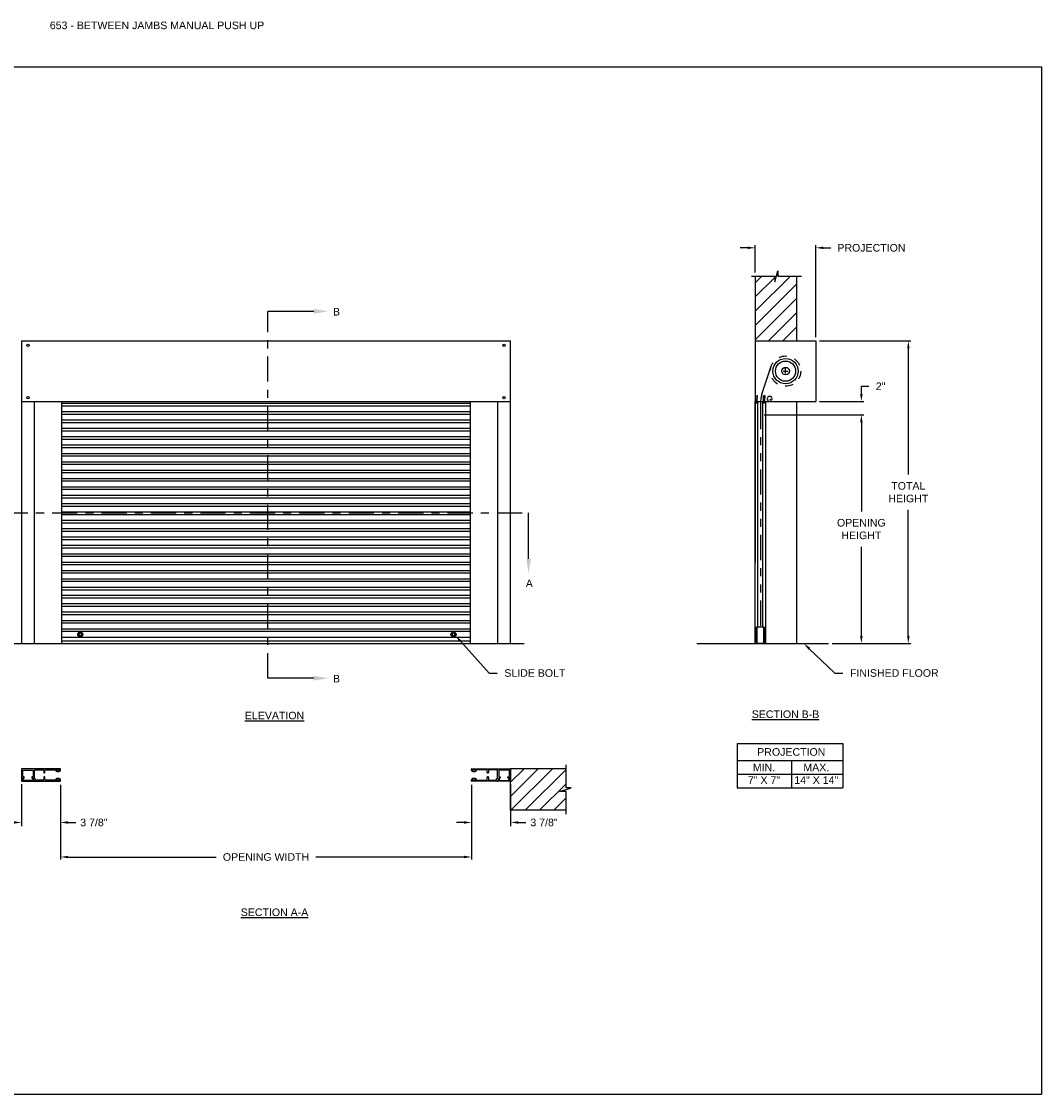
# Model space of a CAD drawing. Header units: inches. Extents: x 169.6 to 213.7, y 214.8 to 266.5.
# Tile 12 of 16: x 176.4 to 189.1, y 253.2 to 266.5. Entities that reach past the tile are written whole.
import ezdxf
from ezdxf import colors
from ezdxf.entities.mleader import LeaderData, LeaderLine
from ezdxf.math import Vec2, Vec3

# ---------------------------------------------------------------- set-up
doc = ezdxf.new("R2010")
doc.units = ezdxf.units.IN
doc.header["$LTSCALE"] = 0.25
doc.header["$MEASUREMENT"] = 0
for name, pattern in [('CENTER', [2, 1.25, -0.25, 0.25, -0.25]), ('HIDDEN', [0.375, 0.25, -0.125]), ('PHANTOM', [2.5, 1.25, -0.25, 0.25, -0.25, 0.25, -0.25])]:
    doc.linetypes.add(name, pattern=pattern)
for name, color, linetype in [('ANNOTATIONS', 1, 'Continuous'), ('PUSH UP', 7, 'Continuous'), ('SECTION CUTS', 6, 'CENTER')]:
    doc.layers.add(name, color=color, linetype=linetype)
doc.styles.add('ARIAL', font='arial.ttf', dxfattribs={"height": 0.09375})
doc.styles.get("Standard").update_dxf_attribs({"font": 'romans.shx'})
doc.dimstyles.new('STANDARD$0', dxfattribs={"dimtxt": 0.09375, "dimasz": 0.09375, "dimexe": 0.03125, "dimexo": 0.046875, "dimgap": 0.09, "dimtad": 0, "dimtih": 1, "dimtoh": 1, "dimdec": 4, "dimzin": 0, "dimdsep": 46, "dimtxsty": 'ARIAL', "dimcen": 0.09, "dimadec": 0, "dimazin": 0, "dimtfac": 1, "dimtdec": 4, "dimtofl": 0, "dimtmove": 0, "dimatfit": 1, "dimfxl": 1, "dimtolj": 1, "dimtzin": 0, "dimarcsym": 0})

# ---------------------------------------------------------------- blocks, each defined once
blk = doc.blocks.new('*D5')
at = {"layer": 'ANNOTATIONS', "color": 0, "lineweight": -2, "transparency": 16777216}
for p, q in [((181.997, 257.035), (181.997, 256.521)), ((182.481, 257.044), (182.481, 256.521)), ((181.903, 256.568), (181.809, 256.568)), ((182.575, 256.568), (182.669, 256.568))]:
    blk.add_line(p, q, dxfattribs=at)
at = {"layer": 'ANNOTATIONS', "color": 0, "transparency": 16777216}
for points in [[(181.903, 256.584), (181.903, 256.553), (181.997, 256.568)], [(182.575, 256.584), (182.575, 256.553), (182.481, 256.568)]]:
    blk.add_solid(points, dxfattribs=at)
at = {"layer": 'defpoints', "color": 0, "transparency": 16777216}
for p in [(181.997, 257.082), (182.481, 257.091), (182.481, 256.568)]:
    blk.add_point(p, dxfattribs=at)
at = {"layer": 'ANNOTATIONS', "color": 0, "transparency": 16777216, "insert": (182.894, 256.568), "char_height": 0.0938, "attachment_point": 5, "style": 'ARIAL'}
blk.add_mtext('\\A1;3 7/8"', dxfattribs=at)
blk = doc.blocks.new('*D6')
at = {"layer": 'ANNOTATIONS', "color": 0, "lineweight": -2, "transparency": 16777216}
for p, q in [((176.42, 257.044), (176.42, 256.521)), ((176.904, 257.035), (176.904, 256.521)), ((176.326, 256.568), (176.232, 256.568)), ((176.998, 256.568), (177.092, 256.568))]:
    blk.add_line(p, q, dxfattribs=at)
at = {"layer": 'ANNOTATIONS', "color": 0, "transparency": 16777216}
for points in [[(176.326, 256.584), (176.326, 256.553), (176.42, 256.568)], [(176.998, 256.584), (176.998, 256.553), (176.904, 256.568)]]:
    blk.add_solid(points, dxfattribs=at)
at = {"layer": 'defpoints', "color": 0, "transparency": 16777216}
for p in [(176.42, 257.091), (176.904, 257.082), (176.904, 256.568)]:
    blk.add_point(p, dxfattribs=at)
at = {"layer": 'ANNOTATIONS', "color": 0, "transparency": 16777216, "insert": (177.317, 256.568), "char_height": 0.0938, "attachment_point": 5, "style": 'ARIAL'}
blk.add_mtext('\\A1;3 7/8"', dxfattribs=at)
blk = doc.blocks.new('*D7')
at = {"layer": 'ANNOTATIONS', "color": 0, "lineweight": -2, "transparency": 16777216}
for p, q in [((185.418, 263.688), (185.325, 263.688)), ((185.512, 263.384), (185.512, 263.72)), ((186.262, 262.582), (186.262, 263.72)), ((186.356, 263.688), (186.45, 263.688))]:
    blk.add_line(p, q, dxfattribs=at)
at = {"layer": 'ANNOTATIONS', "color": 0, "transparency": 16777216}
for points in [[(185.418, 263.704), (185.418, 263.673), (185.512, 263.688)], [(186.356, 263.704), (186.356, 263.673), (186.262, 263.688)]]:
    blk.add_solid(points, dxfattribs=at)
at = {"layer": 'defpoints', "color": 0, "transparency": 16777216}
for p in [(186.262, 263.688), (185.512, 263.337), (186.262, 262.535)]:
    blk.add_point(p, dxfattribs=at)
at = {"layer": 'ANNOTATIONS', "color": 0, "transparency": 16777216, "insert": (186.951, 263.688), "char_height": 0.09375, "attachment_point": 5, "style": 'ARIAL'}
blk.add_mtext('\\A1;PROJECTION', dxfattribs=at)
blk = doc.blocks.new('*D8')
at = {"layer": 'ANNOTATIONS', "color": 0, "lineweight": -2, "transparency": 16777216}
for p, q in [((185.622, 261.62), (186.858, 261.62)), ((186.826, 261.526), (186.826, 260.42)), ((186.826, 258.879), (186.826, 259.985)), ((186.465, 258.785), (186.858, 258.785))]:
    blk.add_line(p, q, dxfattribs=at)
at = {"layer": 'ANNOTATIONS', "color": 0, "transparency": 16777216}
for points in [[(186.811, 261.526), (186.842, 261.526), (186.826, 261.62)], [(186.811, 258.879), (186.842, 258.879), (186.826, 258.785)]]:
    blk.add_solid(points, dxfattribs=at)
at = {"layer": 'defpoints', "color": 0, "transparency": 16777216}
for p in [(185.575, 261.62), (186.826, 261.62), (186.418, 258.785)]:
    blk.add_point(p, dxfattribs=at)
at = {"layer": 'ANNOTATIONS', "color": 0, "transparency": 16777216, "insert": (186.826, 260.203), "char_height": 0.09375, "attachment_point": 5, "style": 'ARIAL'}
blk.add_mtext('\\A1;OPENING \\PHEIGHT', dxfattribs=at)
blk = doc.blocks.new('*D9')
at = {"layer": 'ANNOTATIONS', "color": 0, "lineweight": -2, "transparency": 16777216}
for p, q in [((186.309, 262.535), (187.44, 262.535)), ((187.408, 262.442), (187.408, 260.878)), ((187.408, 258.879), (187.408, 260.443)), ((186.465, 258.785), (187.44, 258.785))]:
    blk.add_line(p, q, dxfattribs=at)
at = {"layer": 'ANNOTATIONS', "color": 0, "transparency": 16777216}
for points in [[(187.393, 262.442), (187.424, 262.442), (187.408, 262.535)], [(187.393, 258.879), (187.424, 258.879), (187.408, 258.785)]]:
    blk.add_solid(points, dxfattribs=at)
at = {"layer": 'defpoints', "color": 0, "transparency": 16777216}
for p in [(186.262, 262.535), (186.418, 258.785), (187.408, 258.785)]:
    blk.add_point(p, dxfattribs=at)
at = {"layer": 'ANNOTATIONS', "color": 0, "transparency": 16777216, "insert": (187.408, 260.66), "char_height": 0.0938, "attachment_point": 5, "style": 'ARIAL'}
blk.add_mtext('\\A1;TOTAL\\PHEIGHT', dxfattribs=at)
blk = doc.blocks.new('*D10')
at = {"layer": 'ANNOTATIONS', "color": 0, "lineweight": -2, "transparency": 16777216}
for p, q in [((186.826, 261.879), (186.826, 261.973)), ((186.826, 261.973), (186.92, 261.973)), ((186.309, 261.785), (186.858, 261.785)), ((186.309, 261.62), (186.858, 261.62)), ((186.826, 261.526), (186.826, 261.432))]:
    blk.add_line(p, q, dxfattribs=at)
at = {"layer": 'ANNOTATIONS', "color": 0, "transparency": 16777216}
for points in [[(186.811, 261.879), (186.842, 261.879), (186.826, 261.785)], [(186.811, 261.526), (186.842, 261.526), (186.826, 261.62)]]:
    blk.add_solid(points, dxfattribs=at)
at = {"layer": 'defpoints', "color": 0, "transparency": 16777216}
for p in [(186.262, 261.785), (186.262, 261.62), (186.826, 261.62)]:
    blk.add_point(p, dxfattribs=at)
at = {"layer": 'ANNOTATIONS', "color": 0, "transparency": 16777216, "insert": (187.065, 261.973), "char_height": 0.0938, "attachment_point": 5, "style": 'ARIAL'}
blk.add_mtext('\\A1;2"', dxfattribs=at)
blk = doc.blocks.new('*D11')
at = {"layer": 'ANNOTATIONS', "color": 0, "lineweight": -2, "transparency": 16777216}
for p, q in [((176.904, 256.521), (176.904, 256.109)), ((181.997, 256.521), (181.997, 256.109)), ((176.998, 256.14), (178.834, 256.14)), ((181.903, 256.14), (180.067, 256.14))]:
    blk.add_line(p, q, dxfattribs=at)
at = {"layer": 'ANNOTATIONS', "color": 0, "transparency": 16777216}
for points in [[(176.998, 256.156), (176.998, 256.125), (176.904, 256.14)], [(181.903, 256.156), (181.903, 256.125), (181.997, 256.14)]]:
    blk.add_solid(points, dxfattribs=at)
at = {"layer": 'defpoints', "color": 0, "transparency": 16777216}
for p in [(176.904, 256.568), (181.997, 256.568), (181.997, 256.14)]:
    blk.add_point(p, dxfattribs=at)
at = {"layer": 'ANNOTATIONS', "color": 0, "transparency": 16777216, "insert": (179.45, 256.14), "char_height": 0.09375, "attachment_point": 5, "style": 'ARIAL'}
blk.add_mtext('\\A1;OPENING WIDTH', dxfattribs=at)

msp = doc.modelspace()

# ---------------------------------------------------------------- hatches: boundary and pattern name
at = {"layer": 'PUSH UP', "linetype": 'Continuous'}
h = msp.add_hatch(dxfattribs=at)
h.set_pattern_fill('ANSI31', color=256, style=0)
h.set_pattern_definition([(45, (-19.41087, 1.23434), (-0.088388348, 0.088388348), [])])
h.paths.add_polyline_path([(186.02778, 263.80257), (186.02778, 263.33732), (185.79129, 263.33732), (185.79129, 263.40197), (185.75287, 263.26862), (185.75287, 263.33732), (185.51216, 263.33732), (185.51216, 263.98686)])
h.paths.add_polyline_path([(185.51216, 263.98686), (185.51216, 262.53544), (186.02778, 262.53544), (186.02778, 263.78881), (186.02778, 263.80257)])
at = {"layer": 'PUSH UP'}
h = msp.add_hatch(dxfattribs=at)
h.set_pattern_fill('ANSI31', color=256, style=0)
h.set_pattern_definition([(45, (-20.54456, 1.53988), (-0.08838835, 0.08838835), [])])
h.paths.add_polyline_path([(183.23261, 256.99708), (183.1685, 256.99708), (183.1685, 257.23428), (182.481, 257.23428), (182.481, 256.71866), (182.49918, 256.71866), (183.1685, 256.71866), (183.1685, 256.95018), (183.09054, 256.95018)])
at = {"layer": 'PUSH UP', "linetype": 'Continuous'}
h = msp.add_hatch(dxfattribs=at)
h.set_pattern_fill('ANSI31', color=256, scale=0.499954, angle=90, style=0)
h.set_pattern_definition([(45, (183.145093, 252.82336), (0.04419013, -0.04419013), [])])
edge = h.paths.add_edge_path(flags=0)
edge.add_arc((176.44734, 257.10469), 0.00937, 485.092719, 612.895365)
edge.add_arc((176.44421, 257.09454), 0.00125, 360, 432.895365, ccw=False)
edge.add_line((176.44546, 257.09454), (176.44546, 257.0893))
edge.add_arc((176.44796, 257.0893), 0.0025, 180, 270)
edge.add_line((176.44796, 257.0868), (176.5542, 257.0868))
edge.add_arc((176.5542, 257.0893), 0.0025, 270, 360)
edge.add_line((176.5567, 257.0893), (176.5567, 257.09454))
edge.add_arc((176.55795, 257.09454), 0.00125, 107.104635, 180, ccw=False)
edge.add_arc((176.55483, 257.10469), 0.00937, 287.104635, 414.907281)
edge.add_arc((176.56202, 257.11492), 0.00312, 54.907281, 234.907281, ccw=False)
edge.add_arc((176.55483, 257.10469), 0.01562, 303.748989, 414.907281, ccw=False)
edge.add_arc((176.5642, 257.09066), 0.00125, 483.748989, 540)
edge.add_line((176.56295, 257.09066), (176.56295, 257.0893))
edge.add_arc((176.56545, 257.0893), 0.0025, 180, 270)
edge.add_line((176.56545, 257.0868), (176.57858, 257.0868))
edge.add_arc((176.57858, 257.08555), 0.00125, 360, 450, ccw=False)
edge.add_line((176.57983, 257.08555), (176.57983, 257.0793))
edge.add_arc((176.57858, 257.0793), 0.00125, 270, 360, ccw=False)
edge.add_line((176.57858, 257.07805), (176.42359, 257.07805))
edge.add_arc((176.42359, 257.0793), 0.00125, 180, 270, ccw=False)
edge.add_line((176.42234, 257.0793), (176.42234, 257.08555))
edge.add_arc((176.42359, 257.08555), 0.00125, 450, 540, ccw=False)
edge.add_line((176.42359, 257.0868), (176.43672, 257.0868))
edge.add_arc((176.43672, 257.0893), 0.0025, 270, 360)
edge.add_line((176.43922, 257.0893), (176.43922, 257.09066))
edge.add_arc((176.43797, 257.09066), 0.00125, 360, 416.251011)
edge.add_arc((176.44734, 257.10469), 0.01562, 125.092719, 236.251011, ccw=False)
edge.add_arc((176.44015, 257.11492), 0.00312, 305.092719, 485.092719, ccw=False)

# ---------------------------------------------------------------- linework, layer by layer
at = {"layer": 'ANNOTATIONS'}
for p, q in [((185.2895, 257.54817), (185.2895, 256.9968)), ((185.2895, 257.54817), (186.59727, 257.54817)), ((186.59727, 257.54817), (186.59727, 256.9968)), ((185.2895, 257.3367), (186.59727, 257.3367)), ((185.96236, 257.3367), (185.96236, 256.9968)), ((185.2895, 257.16675), (186.59727, 257.16675)), ((176.90417, 257.03492), (176.90417, 256.5213)), ((181.99667, 257.03492), (181.99667, 256.5213)), ((185.2895, 256.9968), (186.59727, 256.9968))]:
    msp.add_line(p, q, dxfattribs=at)
for points in [[(176.99792, 256.5838), (176.99792, 256.55255), (176.90417, 256.56818)], [(181.90292, 256.5838), (181.90292, 256.55255), (181.99667, 256.56818)]]:
    msp.add_solid(points, dxfattribs=at)
at = {"layer": 'defpoints'}
msp.add_lwpolyline([(189.05875, 253.19707), (169.58887, 253.19707), (169.58887, 265.93218), (189.05875, 265.93218)], close=True, dxfattribs=at)
at = {"layer": 'PUSH UP', "linetype": 'Continuous'}
for p, q in [((185.75287, 263.26862), (185.79129, 263.40197)), ((185.79129, 263.40197), (185.79129, 263.33732)), ((185.46577, 263.33732), (185.75287, 263.33732)), ((185.51216, 263.33732), (185.51216, 259.79264)), ((185.75287, 263.33732), (185.75287, 263.26862)), ((185.79129, 263.33732), (186.08648, 263.33732)), ((186.02778, 262.53544), (186.02778, 263.33732)), ((176.42359, 258.78544), (176.42359, 262.53544)), ((182.47725, 262.53344), (176.42359, 262.53344)), ((182.47725, 258.78544), (182.47725, 262.53544)), ((185.51216, 262.53544), (186.02778, 262.53544)), ((185.51216, 262.53544), (186.26216, 262.53544)), ((186.26216, 262.53544), (186.26216, 261.78544)), ((185.59397, 261.87452), (185.70932, 262.21984)), ((185.85591, 262.16044), (185.91841, 262.16044)), ((185.88716, 262.12919), (185.88716, 262.19169)), ((185.51949, 261.78888), (185.5164, 261.85427)), ((185.5164, 261.85427), (185.53405, 261.85427)), ((185.53713, 261.78888), (185.53405, 261.85427)), ((185.53932, 261.85361), (185.53405, 261.85427)), ((185.53713, 261.78888), (185.53932, 261.85361)), ((185.61221, 261.78983), (185.6188, 261.85496)), ((185.61221, 261.78983), (185.61351, 261.85458)), ((185.61351, 261.85458), (185.6188, 261.85496)), ((185.63642, 261.85401), (185.6188, 261.85496)), ((185.62983, 261.78888), (185.63642, 261.85401)), ((176.42359, 261.78344), (182.47725, 261.78344)), ((176.57983, 258.78544), (176.57983, 261.78344)), ((176.91917, 258.78544), (176.91917, 261.78344)), ((181.98167, 261.75924), (176.91917, 261.75924)), ((181.98167, 261.72799), (176.91917, 261.72799)), ((181.98167, 258.78544), (181.98167, 261.78344)), ((182.32102, 258.78544), (182.32102, 261.78344)), ((185.51216, 261.78544), (185.54341, 261.78544)), ((185.51216, 258.78544), (185.51216, 261.78544)), ((185.51949, 261.78544), (185.51949, 261.78888)), ((185.51949, 261.78888), (185.53713, 261.78888)), ((185.53713, 261.78544), (185.53713, 261.78888)), ((185.54341, 258.99358), (185.54341, 261.78544)), ((185.54341, 261.78544), (185.60591, 261.78544)), ((185.60591, 258.99358), (185.60591, 261.78544)), ((185.60591, 261.78544), (185.63716, 261.78544)), ((185.61221, 261.78983), (185.61218, 261.78888)), ((185.62983, 261.78888), (185.61218, 261.78888)), ((185.61218, 261.78544), (185.61218, 261.78888)), ((185.62153, 261.78544), (186.26216, 261.78544)), ((185.62983, 261.78544), (185.62983, 261.78888)), ((185.63716, 261.78544), (185.63716, 258.78544)), ((186.02778, 258.78544), (186.02778, 261.78544)), ((181.98167, 261.65563), (176.91917, 261.65563)), ((181.98167, 261.62438), (176.91917, 261.62438)), ((181.98167, 261.55201), (176.91917, 261.55201)), ((181.98167, 261.52076), (176.91917, 261.52076)), ((181.98167, 261.4484), (176.91917, 261.4484)), ((181.98167, 261.41715), (176.91917, 261.41715)), ((181.98167, 261.34479), (176.91917, 261.34479)), ((181.98167, 261.31354), (176.91917, 261.31354)), ((181.98167, 261.24117), (176.91917, 261.24117)), ((181.98167, 261.20992), (176.91917, 261.20992)), ((181.98167, 261.13756), (176.91917, 261.13756)), ((181.98167, 261.10631), (176.91917, 261.10631)), ((181.98167, 261.03394), (176.91917, 261.03394)), ((181.98167, 261.00269), (176.91917, 261.00269)), ((181.98167, 260.93033), (176.91917, 260.93033)), ((181.98167, 260.89908), (176.91917, 260.89908)), ((181.98167, 260.82671), (176.91917, 260.82671)), ((181.98167, 260.79546), (176.91917, 260.79546)), ((181.98167, 260.7231), (176.91917, 260.7231)), ((181.98167, 260.69185), (176.91917, 260.69185)), ((181.98167, 260.61948), (176.91917, 260.61948)), ((181.98167, 260.58823), (176.91917, 260.58823)), ((181.98167, 260.51587), (176.91917, 260.51587)), ((181.98167, 260.48462), (176.91917, 260.48462)), ((181.98167, 260.41225), (176.91917, 260.41225)), ((181.98167, 260.381), (176.91917, 260.381)), ((181.98167, 260.30864), (176.91917, 260.30864)), ((181.98167, 260.27739), (176.91917, 260.27739)), ((181.98167, 260.20503), (176.91917, 260.20503)), ((181.98167, 260.17378), (176.91917, 260.17378)), ((181.98167, 260.10141), (176.91917, 260.10141)), ((181.98167, 260.07016), (176.91917, 260.07016)), ((181.98167, 259.9978), (176.91917, 259.9978)), ((181.98167, 259.96655), (176.91917, 259.96655)), ((181.98167, 259.89418), (176.91917, 259.89418)), ((181.98167, 259.86293), (176.91917, 259.86293)), ((181.98167, 259.79057), (176.91917, 259.79057)), ((181.98167, 259.75932), (176.91917, 259.75932)), ((181.98167, 259.68695), (176.91917, 259.68695)), ((181.98167, 259.6557), (176.91917, 259.6557)), ((181.98167, 259.58334), (176.91917, 259.58334)), ((181.98167, 259.55209), (176.91917, 259.55209)), ((181.98167, 259.47972), (176.91917, 259.47972)), ((181.98167, 259.44847), (176.91917, 259.44847)), ((181.98167, 259.37925), (176.91917, 259.37925)), ((181.98167, 259.348), (176.91917, 259.348)), ((181.98167, 259.27564), (176.91917, 259.27564)), ((181.98167, 259.24439), (176.91917, 259.24439)), ((181.98167, 259.17202), (176.91917, 259.17202)), ((181.98167, 259.14077), (176.91917, 259.14077)), ((181.98167, 259.06841), (176.91917, 259.06841)), ((181.98167, 259.03716), (176.91917, 259.03716)), ((181.98167, 258.96479), (176.91917, 258.96479)), ((181.98167, 258.93354), (176.91917, 258.93354)), ((181.98167, 258.86118), (176.91917, 258.86118)), ((176.91917, 258.81669), (181.98167, 258.81669)), ((184.78718, 258.78544), (186.41841, 258.78544)), ((183.1685, 256.99708), (183.1685, 257.28116)), ((176.41984, 257.23054), (176.41984, 257.09055)), ((176.90042, 257.23428), (176.42359, 257.23428)), ((176.43547, 257.13554), (176.43547, 257.21429)), ((176.43672, 257.21554), (176.56545, 257.21554)), ((176.5667, 257.21429), (176.5667, 257.13554)), ((176.58233, 257.11797), (176.58233, 257.21179)), ((176.59233, 257.22179), (176.68544, 257.22179)), ((176.69544, 257.21179), (176.69544, 257.18616)), ((176.69794, 257.18366), (176.70857, 257.18366)), ((176.71107, 257.18616), (176.71107, 257.21179)), ((176.72106, 257.22179), (176.8398, 257.22179)), ((176.84355, 257.21804), (176.84355, 257.21491)), ((176.86449, 257.21054), (176.84663, 257.20575)), ((176.8473, 257.21116), (176.86011, 257.21116)), ((176.85605, 257.21804), (176.85605, 257.22241)), ((176.89136, 257.22304), (176.85636, 257.22304)), ((176.85636, 257.22304), (176.85636, 257.21679)), ((176.85636, 257.21679), (176.86449, 257.21679)), ((176.85668, 257.22304), (176.89105, 257.22304)), ((176.86011, 257.21741), (176.85668, 257.21741)), ((176.86449, 257.21679), (176.86449, 257.21054)), ((176.88324, 257.21679), (176.89136, 257.21679)), ((176.88324, 257.21054), (176.88324, 257.21679)), ((176.90109, 257.20575), (176.88324, 257.21054)), ((176.89105, 257.21741), (176.88761, 257.21741)), ((176.88761, 257.21116), (176.90042, 257.21116)), ((176.89136, 257.21679), (176.89136, 257.22304)), ((176.89167, 257.22241), (176.89167, 257.21804)), ((176.90417, 257.21491), (176.90417, 257.23054)), ((181.99667, 257.21491), (181.99667, 257.23054)), ((181.99975, 257.20575), (182.01761, 257.21054)), ((182.00042, 257.23428), (182.47725, 257.23428)), ((182.01323, 257.21116), (182.00042, 257.21116)), ((182.00917, 257.22241), (182.00917, 257.21804)), ((182.00948, 257.22304), (182.04448, 257.22304)), ((182.00948, 257.21679), (182.00948, 257.22304)), ((182.01761, 257.21679), (182.00948, 257.21679)), ((182.04417, 257.22304), (182.0098, 257.22304)), ((182.0098, 257.21741), (182.01323, 257.21741)), ((182.01761, 257.21054), (182.01761, 257.21679)), ((182.04448, 257.21679), (182.03636, 257.21679)), ((182.03636, 257.21679), (182.03636, 257.21054)), ((182.03636, 257.21054), (182.05421, 257.20575)), ((182.04073, 257.21741), (182.04417, 257.21741)), ((182.05354, 257.21116), (182.04073, 257.21116)), ((182.04448, 257.22304), (182.04448, 257.21679)), ((182.04479, 257.21804), (182.04479, 257.22241)), ((182.05729, 257.21804), (182.05729, 257.21491)), ((182.17978, 257.22179), (182.06104, 257.22179)), ((182.18978, 257.18616), (182.18978, 257.21179)), ((182.2029, 257.18366), (182.19228, 257.18366)), ((182.2054, 257.21179), (182.2054, 257.18616)), ((182.30852, 257.22179), (182.2154, 257.22179)), ((182.31852, 257.11797), (182.31852, 257.21179)), ((182.33414, 257.21429), (182.33414, 257.13554)), ((182.46413, 257.21554), (182.33539, 257.21554)), ((182.46538, 257.13554), (182.46538, 257.21429)), ((182.481, 257.23054), (182.481, 257.09055)), ((176.42234, 257.08555), (176.42234, 257.0793)), ((176.43672, 257.0868), (176.42359, 257.0868)), ((176.42359, 257.0868), (176.43047, 257.0868)), ((176.42359, 257.07805), (176.57858, 257.07805)), ((176.43422, 257.09055), (176.43422, 257.09366)), ((176.45296, 257.13429), (176.43672, 257.13429)), ((176.43672, 257.11768), (176.43672, 257.11742)), ((176.43797, 257.11867), (176.45296, 257.11867)), ((176.43922, 257.09066), (176.43922, 257.0893)), ((176.44546, 257.0893), (176.44546, 257.09454)), ((176.5542, 257.0868), (176.44796, 257.0868)), ((176.45421, 257.11992), (176.45421, 257.13304)), ((176.54796, 257.13304), (176.54796, 257.11992)), ((176.56545, 257.13429), (176.54921, 257.13429)), ((176.54921, 257.11867), (176.5642, 257.11867)), ((176.5567, 257.09454), (176.5567, 257.0893)), ((176.56295, 257.0893), (176.56295, 257.09066)), ((176.56545, 257.11742), (176.56545, 257.11768)), ((176.57858, 257.0868), (176.56545, 257.0868)), ((176.56795, 257.09366), (176.56795, 257.09055)), ((176.5717, 257.0868), (176.58233, 257.0868)), ((176.57983, 257.0793), (176.57983, 257.08555)), ((176.58358, 257.08555), (176.58358, 257.0818)), ((176.60268, 257.09348), (176.58526, 257.1109)), ((176.58733, 257.07805), (176.90042, 257.07805)), ((176.68544, 257.09055), (176.60975, 257.09055)), ((176.69544, 257.12992), (176.69544, 257.10055)), ((176.70857, 257.13242), (176.69794, 257.13242)), ((176.71107, 257.10055), (176.71107, 257.12992)), ((176.8398, 257.09055), (176.72106, 257.09055)), ((176.84355, 257.09742), (176.84355, 257.0943)), ((176.84663, 257.10658), (176.86449, 257.1018)), ((176.86011, 257.10117), (176.8473, 257.10117)), ((176.85605, 257.08992), (176.85605, 257.0943)), ((176.86449, 257.09555), (176.85636, 257.09555)), ((176.85636, 257.09555), (176.85636, 257.0893)), ((176.85636, 257.0893), (176.89136, 257.0893)), ((176.85668, 257.09492), (176.86011, 257.09492)), ((176.89105, 257.0893), (176.85668, 257.0893)), ((176.86449, 257.1018), (176.86449, 257.09555)), ((176.88324, 257.1018), (176.90109, 257.10658)), ((176.88324, 257.09555), (176.88324, 257.1018)), ((176.89136, 257.09555), (176.88324, 257.09555)), ((176.90042, 257.10117), (176.88761, 257.10117)), ((176.88761, 257.09492), (176.89105, 257.09492)), ((176.89136, 257.0893), (176.89136, 257.09555)), ((176.89167, 257.0943), (176.89167, 257.08992)), ((176.90417, 257.0818), (176.90417, 257.09742)), ((181.99667, 257.0818), (181.99667, 257.09742)), ((182.01761, 257.1018), (181.99975, 257.10658)), ((182.00042, 257.10117), (182.01323, 257.10117)), ((182.31352, 257.07805), (182.00042, 257.07805)), ((182.00917, 257.0943), (182.00917, 257.08992)), ((182.00948, 257.09555), (182.01761, 257.09555)), ((182.00948, 257.0893), (182.00948, 257.09555)), ((182.04448, 257.0893), (182.00948, 257.0893)), ((182.01323, 257.09492), (182.0098, 257.09492)), ((182.0098, 257.0893), (182.04417, 257.0893)), ((182.01761, 257.09555), (182.01761, 257.1018)), ((182.05421, 257.10658), (182.03636, 257.1018)), ((182.03636, 257.1018), (182.03636, 257.09555)), ((182.03636, 257.09555), (182.04448, 257.09555)), ((182.04073, 257.10117), (182.05354, 257.10117)), ((182.04417, 257.09492), (182.04073, 257.09492)), ((182.04448, 257.09555), (182.04448, 257.0893)), ((182.04479, 257.08992), (182.04479, 257.0943)), ((182.05729, 257.09742), (182.05729, 257.0943)), ((182.06104, 257.09055), (182.17978, 257.09055)), ((182.18978, 257.10055), (182.18978, 257.12992)), ((182.19228, 257.13242), (182.2029, 257.13242)), ((182.2054, 257.12992), (182.2054, 257.10055)), ((182.2154, 257.09055), (182.2911, 257.09055)), ((182.29817, 257.09348), (182.31559, 257.1109)), ((182.31727, 257.08555), (182.31727, 257.0818)), ((182.32914, 257.0868), (182.31852, 257.0868)), ((182.32102, 257.0793), (182.32102, 257.08555)), ((182.32227, 257.0868), (182.33539, 257.0868)), ((182.47725, 257.07805), (182.32227, 257.07805)), ((182.33289, 257.09366), (182.33289, 257.09055)), ((182.33539, 257.13429), (182.35164, 257.13429)), ((182.33539, 257.11742), (182.33539, 257.11768)), ((182.35164, 257.11867), (182.33664, 257.11867)), ((182.33789, 257.0893), (182.33789, 257.09066)), ((182.34414, 257.09454), (182.34414, 257.0893)), ((182.34664, 257.0868), (182.45288, 257.0868)), ((182.35289, 257.13304), (182.35289, 257.11992)), ((182.44663, 257.11992), (182.44663, 257.13304)), ((182.44788, 257.13429), (182.46413, 257.13429)), ((182.46288, 257.11867), (182.44788, 257.11867)), ((182.45538, 257.0893), (182.45538, 257.09454)), ((182.46163, 257.09066), (182.46163, 257.0893)), ((182.46413, 257.11768), (182.46413, 257.11742)), ((182.46413, 257.0868), (182.47725, 257.0868)), ((182.46663, 257.09055), (182.46663, 257.09366)), ((182.47725, 257.0868), (182.47038, 257.0868)), ((182.4785, 257.08555), (182.4785, 257.0793)), ((183.09054, 256.95018), (183.23261, 256.99708)), ((183.1685, 256.95018), (183.09054, 256.95018)), ((183.23261, 256.99708), (183.1685, 256.99708)), ((183.1685, 256.67178), (183.1685, 256.95018))]:
    msp.add_line(p, q, dxfattribs=at)
at = {"layer": 'PUSH UP', "linetype": 'PHANTOM'}
msp.add_line((185.57466, 261.75572), (185.57466, 259.002), dxfattribs=at)
at = {"layer": 'PUSH UP'}
for p, q in [((176.25042, 258.78544), (182.65042, 258.78544)), ((182.481, 256.71866), (182.481, 257.23428)), ((183.1685, 257.23428), (182.481, 257.23428)), ((183.1685, 256.71866), (182.481, 256.71866))]:
    msp.add_line(p, q, dxfattribs=at)
at = {"layer": 'PUSH UP', "linetype": 'Continuous'}
for points in [[(177.16386, 258.92442), (177.17948, 258.89736), (177.16386, 258.8703), (177.13261, 258.8703), (177.11698, 258.89736), (177.13261, 258.92442)], [(181.75722, 258.92442), (181.7416, 258.89736), (181.75722, 258.8703), (181.78847, 258.8703), (181.8041, 258.89736), (181.78847, 258.92442)]]:
    msp.add_lwpolyline(points, close=True, dxfattribs=at)
msp.add_lwpolyline([(185.52458, 258.78544, -0.41421356), (185.52398, 258.78604), (185.52398, 258.98166, -0.41421356), (185.5359, 258.99358), (185.54049, 258.99358), (185.57466, 258.99358), (185.61181, 258.99358), (185.61334, 258.99358, -0.41421356), (185.62525, 258.98166), (185.62525, 258.78604, -0.41421356), (185.62466, 258.78544)], format="xyb", dxfattribs=at)
msp.add_lwpolyline([(185.61929, 258.7914), (185.61929, 258.98166, 0.41421356), (185.61334, 258.98762), (185.5359, 258.98762, 0.41421356), (185.52994, 258.98166), (185.52994, 258.7914), (185.57313, 258.7914)], format="xyb", close=True, dxfattribs=at)
for centre, radius in [((176.50108, 262.48058), 0.01369), ((182.39976, 262.48058), 0.01369), ((185.88716, 262.16044), 0.15625), ((185.88716, 262.16044), 0.125), ((185.88716, 262.16044), 0.04685), ((176.50108, 261.83071), 0.01369), ((182.39976, 261.83071), 0.01369), ((185.52809, 261.76947), 0.00687), ((185.62123, 261.76947), 0.00687), ((177.14823, 258.89736), 0.03125), ((177.1493, 258.89736), 0.01562), ((181.77285, 258.89736), 0.03125), ((181.77179, 258.89736), 0.01562)]:
    msp.add_circle(centre, radius, dxfattribs=at)
at = {"layer": 'PUSH UP', "linetype": 'HIDDEN'}
msp.add_circle((185.88716, 262.16044), 0.1875, dxfattribs=at)
at = {"layer": 'PUSH UP', "linetype": 'Continuous'}
for centre, radius, start, end in [((185.94966, 261.75572), 0.375, 161.529967, 180), ((185.69032, 261.81669), 0.03125, 0, 180), ((185.69032, 261.81669), 0.03125, 180, 270), ((185.70594, 261.81669), 0.01562, 180, 0), ((176.42359, 257.23054), 0.00375, 90, 180), ((176.43672, 257.21429), 0.00125, 90, 180), ((176.56545, 257.21429), 0.00125, 0, 90), ((176.59233, 257.21179), 0.01, 90, 180), ((176.68544, 257.21179), 0.01, 0, 90), ((176.69794, 257.18616), 0.0025, 180, 270), ((176.70857, 257.18616), 0.0025, 270, 0), ((176.72106, 257.21179), 0.01, 90, 180), ((176.8398, 257.21804), 0.00375, 0, 90), ((176.8473, 257.21491), 0.00375, 180, 270), ((176.87386, 257.24994), 0.05191, 238.361216, 301.638784), ((176.85668, 257.22241), 0.000625, 90, 180), ((176.85668, 257.21804), 0.000625, 180, 270), ((176.86011, 257.21429), 0.00312, 270, 90), ((176.88761, 257.21429), 0.00312, 90, 270), ((176.89105, 257.22241), 0.000625, 0, 90), ((176.89105, 257.21804), 0.000625, 270, 0), ((176.90042, 257.23054), 0.00375, 0, 90), ((176.90042, 257.21491), 0.00375, 270, 0), ((182.00042, 257.23054), 0.00375, 90, 180), ((182.00042, 257.21491), 0.00375, 180, 270), ((182.02698, 257.24994), 0.05191, 238.361216, 301.638784), ((182.0098, 257.22241), 0.000625, 90, 180), ((182.0098, 257.21804), 0.000625, 180, 270), ((182.01323, 257.21429), 0.00312, 270, 90), ((182.04073, 257.21429), 0.00312, 90, 270), ((182.04417, 257.22241), 0.000625, 0, 90), ((182.04417, 257.21804), 0.000625, 270, 0), ((182.05354, 257.21491), 0.00375, 270, 0), ((182.06104, 257.21804), 0.00375, 90, 180), ((182.17978, 257.21179), 0.01, 0, 90), ((182.19228, 257.18616), 0.0025, 180, 270), ((182.2029, 257.18616), 0.0025, 270, 0), ((182.2154, 257.21179), 0.01, 90, 180), ((182.30852, 257.21179), 0.01, 0, 90), ((182.33539, 257.21429), 0.00125, 90, 180), ((182.46413, 257.21429), 0.00125, 0, 90), ((182.47725, 257.23054), 0.00375, 0, 90), ((176.42359, 257.09055), 0.00375, 180, 270), ((176.42359, 257.08555), 0.00125, 90, 180), ((176.42359, 257.0793), 0.00125, 180, 270), ((176.43047, 257.09055), 0.00375, 270, 0), ((176.44734, 257.10469), 0.01562, 125.092719, 236.251011), ((176.44734, 257.10469), 0.01562, 137.896551, 205.519458), ((176.42422, 257.09366), 0.01, 0, 25.519458), ((176.43672, 257.13554), 0.00125, 180, 270), ((176.43297, 257.11768), 0.00375, 317.896551, 0), ((176.43797, 257.11742), 0.00125, 90, 180), ((176.43672, 257.0893), 0.0025, 270, 0), ((176.44734, 257.10469), 0.00937, 125.092719, 252.895365), ((176.44015, 257.11492), 0.00312, 305.092719, 125.092719), ((176.43797, 257.09066), 0.00125, 0, 56.251011), ((176.44421, 257.09454), 0.00125, 360, 72.895365), ((176.44796, 257.0893), 0.0025, 180, 270), ((176.45296, 257.13304), 0.00125, 0, 90), ((176.45296, 257.11992), 0.00125, 270, 0), ((176.54921, 257.13304), 0.00125, 90, 180), ((176.54921, 257.11992), 0.00125, 180, 270), ((176.5542, 257.0893), 0.0025, 270, 0), ((176.55795, 257.09454), 0.00125, 107.104635, 180), ((176.55483, 257.10469), 0.00937, 287.104635, 54.907281), ((176.56202, 257.11492), 0.00312, 54.907281, 234.907281), ((176.5642, 257.09066), 0.00125, 123.748989, 180), ((176.56545, 257.0893), 0.0025, 180, 270), ((176.55483, 257.10469), 0.01562, 303.748989, 54.907281), ((176.5642, 257.11742), 0.00125, 0, 90), ((176.56545, 257.13554), 0.00125, 270, 0), ((176.5692, 257.11768), 0.00375, 180, 222.103449), ((176.55483, 257.10469), 0.01562, 334.480542, 42.103449), ((176.57795, 257.09366), 0.01, 154.480542, 180), ((176.5717, 257.09055), 0.00375, 180, 270), ((176.57858, 257.08555), 0.00125, 0, 90), ((176.57858, 257.0793), 0.00125, 270, 0), ((176.59233, 257.11797), 0.01, 180, 225), ((176.58233, 257.08555), 0.00125, 0, 90), ((176.58733, 257.0818), 0.00375, 180, 270), ((176.60975, 257.10055), 0.01, 225, 270), ((176.68544, 257.10055), 0.01, 270, 0), ((176.69794, 257.12992), 0.0025, 90, 180), ((176.70857, 257.12992), 0.0025, 0, 90), ((176.72106, 257.10055), 0.01, 180, 270), ((176.8398, 257.0943), 0.00375, 270, 0), ((176.8473, 257.09742), 0.00375, 90, 180), ((176.87386, 257.06239), 0.05191, 58.361216, 121.638784), ((176.85668, 257.0943), 0.000625, 90, 180), ((176.85668, 257.08992), 0.000625, 180, 270), ((176.86011, 257.09805), 0.00312, 270, 90), ((176.88761, 257.09805), 0.00312, 90, 270), ((176.89105, 257.0943), 0.000625, 0, 90), ((176.89105, 257.08992), 0.000625, 270, 0), ((176.90042, 257.09742), 0.00375, 0, 90), ((176.90042, 257.0818), 0.00375, 270, 0), ((182.00042, 257.09742), 0.00375, 90, 180), ((182.00042, 257.0818), 0.00375, 180, 270), ((182.02698, 257.06239), 0.05191, 58.361216, 121.638784), ((182.0098, 257.0943), 0.000625, 90, 180), ((182.0098, 257.08992), 0.000625, 180, 270), ((182.01323, 257.09805), 0.00312, 270, 90), ((182.04073, 257.09805), 0.00312, 90, 270), ((182.04417, 257.0943), 0.000625, 0, 90), ((182.04417, 257.08992), 0.000625, 270, 0), ((182.05354, 257.09742), 0.00375, 0, 90), ((182.06104, 257.0943), 0.00375, 180, 270), ((182.17978, 257.10055), 0.01, 270, 0), ((182.19228, 257.12992), 0.0025, 90, 180), ((182.2029, 257.12992), 0.0025, 0, 90), ((182.2154, 257.10055), 0.01, 180, 270), ((182.2911, 257.10055), 0.01, 270, 315), ((182.31352, 257.0818), 0.00375, 270, 0), ((182.30852, 257.11797), 0.01, 315, 0), ((182.31852, 257.08555), 0.00125, 90, 180), ((182.32227, 257.08555), 0.00125, 90, 180), ((182.32227, 257.0793), 0.00125, 180, 270), ((182.32914, 257.09055), 0.00375, 270, 0), ((182.34602, 257.10469), 0.01562, 125.092719, 236.251011), ((182.34602, 257.10469), 0.01562, 137.896551, 205.519458), ((182.32289, 257.09366), 0.01, 0, 25.519458), ((182.33539, 257.13554), 0.00125, 180, 270), ((182.33164, 257.11768), 0.00375, 317.896551, 0), ((182.33664, 257.11742), 0.00125, 90, 180), ((182.33539, 257.0893), 0.0025, 270, 0), ((182.34602, 257.10469), 0.00937, 125.092719, 252.895365), ((182.33883, 257.11492), 0.00312, 305.092719, 125.092719), ((182.33664, 257.09066), 0.00125, 0, 56.251011), ((182.34289, 257.09454), 0.00125, 360, 72.895365), ((182.34664, 257.0893), 0.0025, 180, 270), ((182.35164, 257.13304), 0.00125, 0, 90), ((182.35164, 257.11992), 0.00125, 270, 0), ((182.44788, 257.13304), 0.00125, 90, 180), ((182.44788, 257.11992), 0.00125, 180, 270), ((182.45288, 257.0893), 0.0025, 270, 0), ((182.45663, 257.09454), 0.00125, 107.104635, 180), ((182.45351, 257.10469), 0.00937, 287.104635, 54.907281), ((182.46069, 257.11492), 0.00312, 54.907281, 234.907281), ((182.46288, 257.09066), 0.00125, 123.748989, 180), ((182.46413, 257.0893), 0.0025, 180, 270), ((182.45351, 257.10469), 0.01562, 303.748989, 54.907281), ((182.46288, 257.11742), 0.00125, 0, 90), ((182.46413, 257.13554), 0.00125, 270, 0), ((182.46788, 257.11768), 0.00375, 180, 222.103449), ((182.45351, 257.10469), 0.01562, 334.480542, 42.103449), ((182.47663, 257.09366), 0.01, 154.480542, 180), ((182.47038, 257.09055), 0.00375, 180, 270), ((182.47725, 257.09055), 0.00375, 270, 0), ((182.47725, 257.08555), 0.00125, 0, 90), ((182.47725, 257.0793), 0.00125, 270, 0)]:
    msp.add_arc(centre, radius, start, end, dxfattribs=at)
at = {"layer": 'SECTION CUTS'}
for p, q in [((179.47179, 258.35527), (179.47179, 262.90099)), ((176.18697, 260.4061), (182.70292, 260.4061))]:
    msp.add_line(p, q, dxfattribs=at)

# ---------------------------------------------------------------- texts
at = {"layer": 'ANNOTATIONS', "insert": (176.77122, 266.4912), "char_height": 0.09375, "width": 6.6097632, "attachment_point": 1, "line_spacing_factor": 0.86134, "style": 'ARIAL'}
msp.add_mtext('653 - BETWEEN JAMBS MANUAL PUSH UP', dxfattribs=at)
at = {"layer": 'ANNOTATIONS', "char_height": 0.09375, "attachment_point": 2, "style": 'ARIAL'}
for s, insert, width in [('{\\LELEVATION}', (179.55534, 257.94019), 3.0834986), ('{\\LSECTION B-B}', (185.88675, 257.95615), 1.3823677), ('{\\LSECTION A-A}', (179.55534, 255.50236), 1.3823677)]:
    msp.add_mtext(s, dxfattribs=dict(at, insert=insert, width=width))
for s, width, insert in [('PROJECTION ', 1.7594917, (185.9582, 257.48874)), ('MIN.\\P7" X 7" ', 0.6711642, (185.62007, 257.29675)), ('MAX.\\P14" X 14"', 0.6567117, (186.2675, 257.29675))]:
    msp.add_mtext_dynamic_manual_height_columns(s, width=width, gutter_width=1.36268, heights=[0], dxfattribs=dict(at, insert=insert))
at = {"layer": 'SECTION CUTS', "style": 'ARIAL'}
for s, p in [('B', (180.27982, 262.8493)), ('A', (182.66845, 259.48367)), ('B', (180.27982, 258.30357))]:
    msp.add_text(s, height=0.09375, dxfattribs=at).set_placement(p)

# ---------------------------------------------------------------- dimensions: what is measured, and where the dimension line sits
at = {"layer": 'ANNOTATIONS'}
for base, p1, p2, text, picture, middle in [((186.26216, 263.68833), (185.51216, 263.33732), (186.26216, 262.53544), 'PROJECTION', '*D7', (186.95127, 263.68833)), ((181.99667, 256.14036), (176.90417, 256.56818), (181.99667, 256.56818), 'OPENING WIDTH', '*D11', (179.45042, 256.14036))]:
    dim = msp.add_linear_dim(base=base, p1=p1, p2=p2, text=text, dimstyle='STANDARD$0', dxfattribs=at)
    dim.commit()
    dim.dimension.update_dxf_attribs({"geometry": picture, "text_midpoint": middle})
for base, p1, p2, text, picture, middle in [((187.40847, 258.78544), (186.26216, 262.53544), (186.41841, 258.78544), 'TOTAL\\PHEIGHT', '*D9', (187.40847, 260.66044)), ((186.82635, 261.61964), (186.26216, 261.78544), (186.26216, 261.61964), '2"', '*D10', (187.06478, 261.97294))]:
    dim = msp.add_linear_dim(base=base, p1=p1, p2=p2, angle=90, text=text, dimstyle='STANDARD$0', dxfattribs=at)
    dim.commit()
    dim.dimension.update_dxf_attribs({"geometry": picture, "text_midpoint": middle, "dimtype": 160})
dim = msp.add_linear_dim(base=(186.82635, 261.61964), p1=(186.41841, 258.78544), p2=(185.57466, 261.61964), angle=90, text='OPENING \\PHEIGHT', dimstyle='STANDARD$0', dxfattribs=at)
dim.commit()
dim.dimension.update_dxf_attribs({"geometry": '*D8', "text_midpoint": (186.82635, 260.20254)})
for base, p1, p2, picture, middle in [((176.90417, 256.56818), (176.41984, 257.09055), (176.90417, 257.0818), '*D6', (177.31724, 256.56818)), ((182.481, 256.56818), (181.99667, 257.0818), (182.481, 257.09055), '*D5', (182.89408, 256.56818))]:
    dim = msp.add_linear_dim(base=base, p1=p1, p2=p2, text='3 7/8"', dimstyle='STANDARD$0', override={"dimexe": 0.046875, "dimgap": 0.0625, "dimlunit": 4, "dimtxsty": 'ARIAL', "dimcen": 0.089844, "dimatfit": 0, "dimfxl": 0.18, "dimfrac": 2}, dxfattribs=at)
    dim.commit()
    dim.dimension.update_dxf_attribs({"geometry": picture, "text_midpoint": middle})

# ---------------------------------------------------------------- leaders
ml = msp.add_multileader_mtext('Standard', dxfattribs=at)
ml.set_content('SLIDE BOLT', color=256, style='ARIAL')
ml.set_leader_properties()
ml.build(insert=Vec2(0, 0))
ml.multileader.update_dxf_attribs({"dogleg_length": 0.36, "arrow_head_size": 0.09375})
ctx = ml.context
ctx.base_point, ctx.char_height, ctx.arrow_head_size, ctx.landing_gap_size, ctx.plane_origin = Vec3(182.31247, 258.41937), 0.09375, 0.09375, 0.09, Vec3(181.52744, 257.98614)
notes = []
notes.append((ctx, [(0, (1, 1, 0), (182.21452, 258.41937), (1, 0), 0.09796, [(0, [(181.79629, 258.88383)], 0, [])])]))
ctx.mtext.insert, ctx.mtext.flow_direction = Vec3(182.40247, 258.46705), 5
ml = msp.add_multileader_mtext('Standard', dxfattribs=at)
ml.set_content('FINISHED FLOOR', color=256, style='ARIAL')
ml.set_leader_properties()
ml.build(insert=Vec2(0, 0))
ml.multileader.update_dxf_attribs({"dogleg_length": 0.36, "arrow_head_size": 0.09375})
ctx = ml.context
ctx.base_point, ctx.char_height, ctx.arrow_head_size, ctx.landing_gap_size, ctx.plane_origin = Vec3(186.59547, 258.41937), 0.09375, 0.09375, 0.09, Vec3(185.81044, 257.98614)
notes.append((ctx, [(0, (1, 1, 0), (186.49752, 258.41937), (1, 0), 0.09796, [(0, [(186.11335, 258.78544)], 0, [])])]))
ctx.mtext.insert, ctx.mtext.flow_direction = Vec3(186.68547, 258.46705), 5
at = {"layer": 'SECTION CUTS'}
ml = msp.add_multileader_mtext('Standard', dxfattribs=at)
ml.set_content('', color=256)
ml.set_leader_properties()
ml.build(insert=Vec2(0, 0))
ml.multileader.update_dxf_attribs({"dogleg_length": 0, "arrow_head_size": 0.18})
ctx = ml.context
ctx.base_point, ctx.char_height, ctx.arrow_head_size, ctx.landing_gap_size, ctx.plane_origin, ctx.plane_x_axis, ctx.plane_y_axis = Vec3(179.47179, 262.90099), 0.18, 0.18, 0, Vec3(180.22131, 262.90099), Vec3(0, 1), Vec3(-1, 0)
notes.append((ctx, [(0, (1, 1, 0), (179.47179, 262.90099), (1, 0), 0, [(0, [(180.22131, 262.90099)], 0, [])])]))
ctx.mtext.insert, ctx.mtext.text_direction, ctx.mtext.rotation, ctx.mtext.flow_direction = Vec3(179.38179, 262.90099), Vec3(0, 1), 1.57079633, 5
ml = msp.add_multileader_mtext('Standard', dxfattribs=at)
ml.set_content('', color=256)
ml.set_leader_properties()
ml.build(insert=Vec2(0, 0))
ml.multileader.update_dxf_attribs({"dogleg_length": 0, "arrow_head_size": 0.18})
ctx = ml.context
ctx.base_point, ctx.char_height, ctx.arrow_head_size, ctx.landing_gap_size, ctx.plane_origin = Vec3(182.70292, 260.4061), 0.18, 0.18, 0, Vec3(182.70292, 259.65658)
notes.append((ctx, [(0, (1, 1, 0), (182.70292, 260.4061), (1, 0), 0, [(0, [(182.70292, 259.65658)], 0, [])])]))
ctx.mtext.insert, ctx.mtext.flow_direction = Vec3(182.70292, 260.4961), 5
ml = msp.add_multileader_mtext('Standard', dxfattribs=at)
ml.set_content('', color=256)
ml.set_leader_properties()
ml.build(insert=Vec2(0, 0))
ml.multileader.update_dxf_attribs({"dogleg_length": 0, "arrow_head_size": 0.18})
ctx = ml.context
ctx.base_point, ctx.char_height, ctx.arrow_head_size, ctx.landing_gap_size, ctx.plane_origin, ctx.plane_x_axis, ctx.plane_y_axis = Vec3(179.47179, 258.35527), 0.18, 0.18, 0, Vec3(180.22131, 258.35527), Vec3(0, 1), Vec3(-1, 0)
notes.append((ctx, [(0, (1, 1, 0), (179.47179, 258.35527), (1, 0), 0, [(0, [(180.22131, 258.35527)], 0, [])])]))
ctx.mtext.insert, ctx.mtext.text_direction, ctx.mtext.rotation, ctx.mtext.flow_direction = Vec3(179.38179, 258.35527), Vec3(0, 1), 1.57079633, 5
for ctx, leaders in notes:
    for number, flags, end, landing, length, lines in leaders:
        leader = LeaderData()
        leader.index, (leader.has_last_leader_line, leader.has_dogleg_vector, leader.attachment_direction) = number, flags
        leader.last_leader_point, leader.dogleg_vector, leader.dogleg_length = Vec3(end), Vec3(landing), length
        for number, points, colour, breaks in lines:
            line = LeaderLine()
            line.index, line.vertices, line.color, line.breaks = number, Vec3.list(points), colors.encode_raw_color(colour), breaks
            leader.lines.append(line)
        ctx.leaders.append(leader)

doc.saveas('drawing.dxf')
